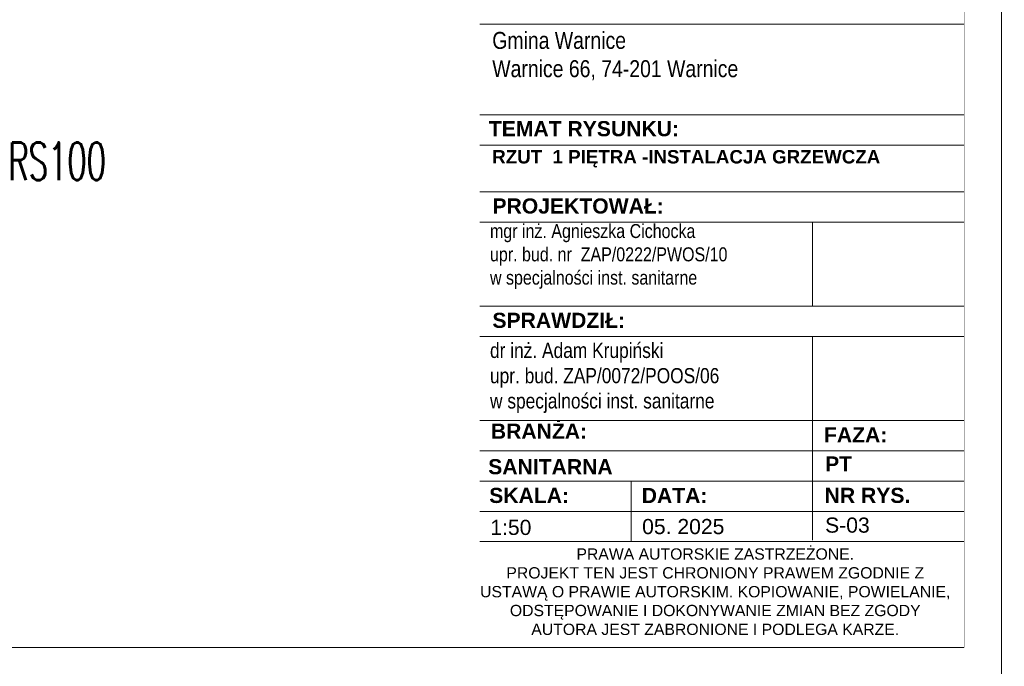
# Model space of a CAD drawing. Header units: millimetres. Extents: x 8949 to 48457, y -1077 to 15217.
# Tile 32 of 63: x 22927 to 23581, y 11332 to 11762. Entities that reach past the tile are written whole.
import ezdxf

# ---------------------------------------------------------------- set-up
doc = ezdxf.new("R2010")
doc.units = ezdxf.units.MM
for name, color, linetype, lineweight in [('0A_TABELKA', 7, 'Continuous', 0), ('0Z_OPISY', 7, 'Continuous', 9), ('A_WIDOK', 40, 'Continuous', 15)]:
    doc.layers.add(name, color=color, linetype=linetype, lineweight=lineweight)
doc.styles.add('1', font='simplex.shx', dxfattribs={"width": 0.6})
doc.styles.add('Arial', font='arial.ttf')
doc.styles.add('ARIAL 2', font='ARIALN.TTF')

msp = doc.modelspace()

# ---------------------------------------------------------------- linework, layer by layer
at = {"layer": '0Z_OPISY'}
for points in [[(20379.06, 11319.97), (23579.06, 11319.97), (23579.06, 13419.97), (20379.06, 13419.97)], [(20404.06, 11344.97), (23554.06, 11344.97), (23554.06, 13394.97), (20404.06, 13394.97)]]:
    msp.add_lwpolyline(points, close=True, dxfattribs=at)

# ---------------------------------------------------------------- texts
at = {"layer": '0Z_OPISY', "insert": (23185.44, 13387.08), "char_height": 10.00328, "width": 323.2908, "attachment_point": 1, "line_spacing_factor": 0.9, "style": 'ARIAL 2'}
msp.add_mtext('\\pi-20.007,l20.007,t20.007;{\\fArial|b0|i0|c238|p34;\\~\\~ UWAGI:\\P1. ^IWszystkie wymiary i rzędne należy sprawdzić na budowie, a zaistniałe niezgodności pomiędzy projektem architektoniczno-budowlanym i pozostałymi opracowaniami branżowymi należy wyjaśnić i uzgodnić z Głównym Projektantem.\\P2. ^IWszystkie systemowe rozwiązania detali wykonać zgodnie ze sztuką budowlaną\\P3.^IIzolacje wykonać zgodnie ze sztuką budowlaną zapewniając ciągłość izolacji\\P4. ^IPrzed zamówieniem elementów o małej tolerancji wymiarowej sprawdzić ilość i wymiary otworów na budowie\\P5. ^ISzczegółowe projekty instalacji sanitarnych, elektrycznych, teletechnicznych są tematem odpowiednich opracowań branżowych. \\P   ^IW przypadku wystąpienia rozbieżności pomiędzy poszczególnymi opracowaniami lub braku informacji należy uzgodnić rozwiązanie z autorem projektu.\\P6. ^IElementy konstrukcyjne są określone szczegółowo w projekcie konstrukcyjnym.\\P7. ^IUwagi i opisy zamieszczone w części opisowej projektu są integralną częścią niniejszego opracowania.\\P8.\\~^IZabezpieczenia pożarowe wykonać wg opisu technicznego, wszystkie elementy drewniane należy zabezpieczyć do klasy NRO\\P9.\\~^IZmiany materiałów budowlanych, wykończeniowych, technologii czy urządzeń mogą być wprowadzane jedynie za pisemną zgodą Autora projektu.\\P10. Wszelkie materiały użyte w projekcie, rozwiązania techniczne i urządzenia muszą odpowiadać normom bezpieczeństwa ppoż. i bhp; posiadać odpowiednie atesty i aprobaty do stosowania w budownictwie.\\P11. Wszystkie wymienione w projekcie nazwy producentów, firm, zastosowanych wyrobów należy traktować jako modelowe. Można zastosować inne rozwiązania pod warunkiem że będą równoważne i uzgodnione z Autorem projektu.\\P12. Wszelkie elementy wykończenia i kolorystyki należy uzgadniać z Autorem projektu.\\P13. Prowadzenie poszczególnych instalacji oraz lokalizacja urządzeń zgodnie z projektami branżowymi oraz opisem technicznym.}', dxfattribs=at)
at = {"layer": 'A_WIDOK', "insert": (22951.51, 11667.84), "char_height": 25, "width": 158.6274, "attachment_point": 5, "rotation": 360, "style": '1'}
msp.add_mtext('RS100', dxfattribs=at)

# ---------------------------------------------------------------- next in the draw order: wipeouts: each hides what was drawn before it
msp.add_wipeout([(23232.31, 11344.97), (23232.31, 11993.35), (23554.06, 11993.35), (23554.06, 11344.97)]).dxf.layer = '0A_TABELKA'

# ---------------------------------------------------------------- next in the draw order: linework, layer by layer
at = {"layer": '0A_TABELKA'}
for p, q in [((23232.31, 11758.86), (23554.06, 11758.86)), ((23232.31, 11698.53), (23554.06, 11698.53)), ((23232.31, 11678.42), (23554.06, 11678.42)), ((23232.31, 11647.52), (23554.06, 11647.52)), ((23232.31, 11627.41), (23554.06, 11627.41)), ((23232.31, 11571.59), (23554.06, 11571.59)), ((23232.31, 11551.48), (23554.06, 11551.48)), ((23453.51, 11551.48), (23453.51, 11416.24)), ((23453.51, 11551.48), (23453.51, 11416.24)), ((23232.31, 11495.66), (23554.06, 11495.66)), ((23232.31, 11495.66), (23554.06, 11495.66)), ((23232.31, 11475.55), (23554.06, 11475.55)), ((23232.31, 11455.44), (23554.06, 11455.44)), ((23332.85, 11455.44), (23332.85, 11415.22)), ((23232.31, 11435.33), (23554.06, 11435.33)), ((23232.31, 11415.22), (23554.06, 11415.22)), ((23554.06, 11344.97), (23232.31, 11344.97))]:
    msp.add_line(p, q, dxfattribs=at)
msp.add_lwpolyline([(23453.51, 11627.41), (23453.51, 11571.59)], dxfattribs=at)

# ---------------------------------------------------------------- next in the draw order: texts
at = {"layer": '0A_TABELKA', "style": 'Arial'}
for s, insert, char_height, width, attachment_point in [('\\A1;{\\fArial Narrow|b0|i0|c238|p34;\\H1.03419x;Gmina Warnice \\PWarnice 66, 74-201 Warnice}', (23240.62, 11753.66), 10.89, 454.5638, 1), ('{\\W1;\\fArial|b1|i0|c238|p34;TEMAT RYSUNKU:\\fArial Narrow|b1|i0|c238|p34;  }', (23238.33, 11694.45), 10.0547, 380.2601, 1), ('{\\fArial|b1|i0|c238|p34;RZUT  1 PIĘTRA -INSTALACJA GRZEWCZA}', (23240.58, 11675.23), 8.91, 460.3901, 1), ('{\\fArial|b1|i0|c238|p34;\\W1;PROJEKTOWAŁ:}', (23240.73, 11643.13), 10.0547, 28.8912, 1), ('{\\fArial Narrow|b0|i0|c238|p34;\\H0.92308x;mgr inż. Agnieszka Cichocka\\Pupr. bud. nr  ZAP/0222/PWOS/10 \\Pw specjalności inst. sanitarne}', (23239.12, 11626.1), 10.0547, 467.0676, 1), ('{\\fArial|b1|i0|c238|p34;SPRAWDZIŁ:}', (23240.73, 11567.2), 10.0547, 28.8912, 1), ('{\\fArial Narrow|b0|i0|c238|p34;dr inż. Adam Krupiński\\Pupr. bud. ZAP/0072/POOS/06 \\Pw specjalności inst. sanitarne}', (23239.12, 11547.23), 10.0547, 467.0676, 1), ('{\\fArial|b1|i0|c238|p34;\\H1.102x;\\W1;BRANŻA:\\P\\fArial|b0|i0|c238|p34;\\H0.90744x;\\W0.8;\\P         }', (23239.69, 11493.59), 9.1216, 26.0508, 1), ('{\\fArial|b1|i0|c238|p34;\\H1.102x;\\W1;FAZA:\\P\\fArial|b0|i0|c238|p34;\\H0.90744x;\\W0.8;\\P\\pxi1.9692; }', (23461.06, 11491.2), 9.1216, 14.3812, 1), ('{\\fArial|b1|i0|c238|p34;PT}', (23461.96, 11471.82), 9.9, 29.0235, 1), ('{\\fArial|b1|i0|c238|p34;SANITARNA}', (23237.92, 11470.02), 10.0547, 29.0235, 1), ('{\\fArial|b1|i0|c238|p34;\\W1;SKALA:}', (23238.6, 11450.96), 10.0547, 10.2029, 1), ('{\\fArial|b1|i0|c238|p34;\\W1;DATA:}', (23339.95, 11450.9), 10.0547, 10.2029, 1), ('{\\fArial|b1|i0|c238|p34;\\H1.102x;\\W1;NR RYS.\\P\\fArial|b0|i0|c238|p34;\\H0.90744x;\\W0.8; \\P   }', (23461.5, 11450.99), 9.1216, 118.9575, 1), ('{\\W1;\\fArial|b0|i0|c161|p34;1:5\\fArial|b0|i0|c238|p34;0}', (23239.3, 11429.72), 10.0547, 29.0235, 1), ('05. 2025', (23340.22, 11430.27), 10.055, 134.321, 1), ('S-03', (23461.82, 11431.24), 10.055, 29.0235, 1), ('{\\W1;PRAWA AUTORSKIE ZASTRZEŻONE.\\PPROJEKT TEN JEST CHRONIONY PRAWEM ZGODNIE Z USTAWĄ O PRAWIE AUTORSKIM. KOPIOWANIE, POWIELANIE, ODSTĘPOWANIE I DOKONYWANIE ZMIAN BEZ ZGODY AUTORA JEST ZABRONIONE I PODLEGA KARZE.}', (23388.81, 11381.96), 7.5, 313.6295, 5)]:
    msp.add_mtext(s, dxfattribs=dict(at, insert=insert, char_height=char_height, width=width, attachment_point=attachment_point))

doc.saveas('drawing.dxf')
